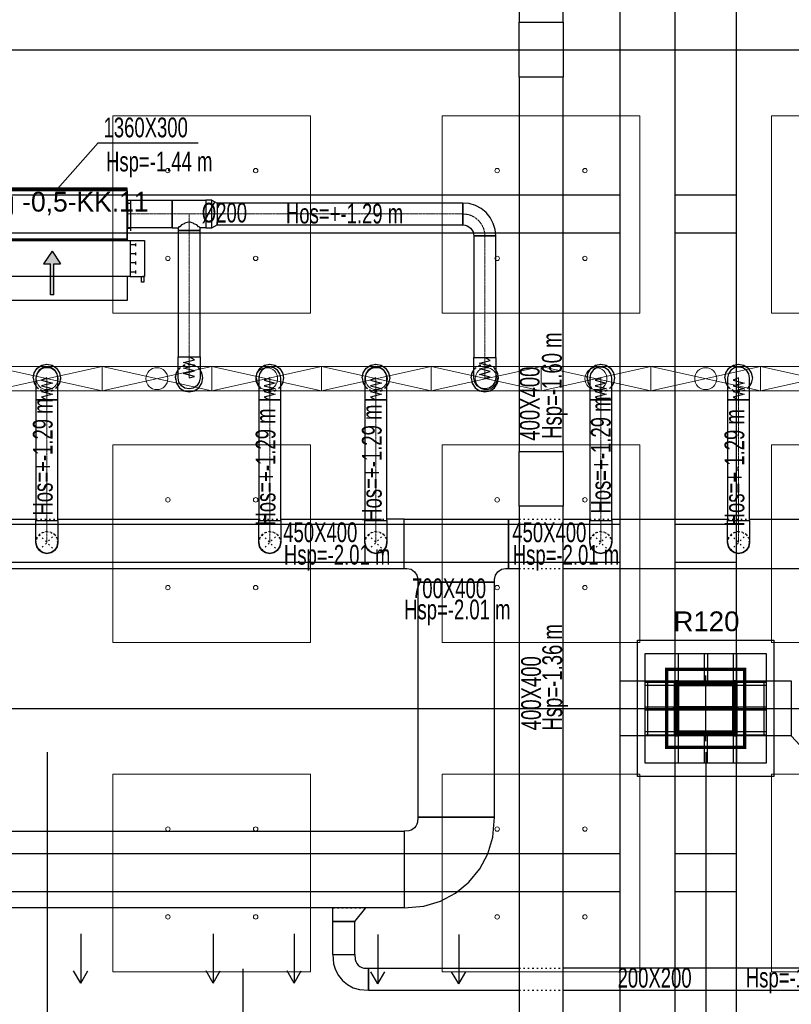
# Model space of a CAD drawing. Header units: centimetres. Extents: x -228435 to 46820, y -89367 to 152985.
# Tile 163 of 252: x -4790 to 2240, y 14303 to 23275. Entities that reach past the tile are written whole.
import ezdxf

# ---------------------------------------------------------------- set-up
doc = ezdxf.new("R2010")
doc.units = ezdxf.units.CM
doc.header["$LTSCALE"] = 50
doc.header["$PDMODE"] = 35
doc.header["$PDSIZE"] = 0.1
for name, pattern in [('CADVENT_CENTERLINE', [9.9, 7.4, -1, 0.5, -1]), ('CADVENT_HIDDEN', [0.8, 0.25, -0.55]), ('Kondygnacja  -0_5$0$HIDDEN', [9.525, 6.35, -3.175]), ('Kondygnacja  -0_5$0$HIDDEN2', [4.7625, 3.175, -1.5875]), ('Osie rzutów$0$DASHDOT2', [12.7, 6.35, -3.175, 0, -3.175])]:
    doc.linetypes.add(name, pattern=pattern)
doc.layers.get('0').update_dxf_attribs({"color": 8})
doc.layers.get('DEFPOINTS').update_dxf_attribs({"color": 8})
for name, color, linetype in [('01-103-Went PP_poziom-0_5$0$L_Nawiew', 3, 'Continuous'), ('bgde-nawiewDETAILS', 1, 'Continuous'), ('bgde-nawiewEXP', 1, 'Continuous'), ('bgde-nawiewHIDDEN', 1, 'Continuous'), ('bgde-tekst', 7, 'Continuous'), ('bgde-wywiewEXP', 5, 'Continuous'), ('bgde-wywiewSOL', 5, 'Continuous'), ('bgde_AJ_strzałki', 7, 'Continuous'), ('Kondygnacja  -0_5$0$ARCH_INFO_ODPORNOŚĆ OGNIOWA', 8, 'Continuous'), ('Kondygnacja  -0_5$0$ARCH_INFO_OPISY_PRZEGRODY', 8, 'Continuous'), ('Kondygnacja  -0_5$0$ARCH_KONSTR_POWYŻEJ RZUTU', 8, 'Kondygnacja  -0_5$0$HIDDEN'), ('Kondygnacja  -0_5$0$ARCH_KONSTR_POWYŻEJ RZUTU_IST', 8, 'Kondygnacja  -0_5$0$HIDDEN2'), ('Kondygnacja  -0_5$0$ARCH_KONSTRUKCJA_NIEWIDOCZNA', 8, 'Continuous'), ('Kondygnacja  -0_5$0$ARCH_OKŁADZINA', 8, 'Continuous'), ('Kondygnacja  -0_5$0$ARCH_SŁUPY', 8, 'Continuous'), ('Osie rzutów$0$ARCH_INFO_OSIE_IST', 8, 'Osie rzutów$0$DASHDOT2'), ('Osie rzutów$0$ARCH_INFO_OSIE_OPISY_IST', 8, 'Continuous')]:
    doc.layers.add(name, color=color, linetype=linetype)
for name, color, linetype, lineweight in [('bgde-nawiewCEN', 7, 'Continuous', 13), ('bgde_AJ_specyfikacja', 2, 'Continuous', 30), ('bgde_nawiewnik', 11, 'Continuous', 5), ('Kondygnacja  -0_5$0$ARCH_INFO_WYMIARY', 8, 'Continuous', 9), ('SU Lampy kwadratowe  -05$0$ARCH_SUFITY_PODWIESZANE', 8, 'Continuous', 9)]:
    doc.layers.add(name, color=color, linetype=linetype, lineweight=lineweight)
doc.styles.add('Kondygnacja  -0_5$0$Arial', font='ARIAL.TTF')
doc.styles.add('Kondygnacja  -0_5$0$Romans', font='Romans.shx', dxfattribs={"width": 0.7})
doc.dimstyles.new('Kondygnacja  -0_5$0$Wymiary 1-100', dxfattribs={"dimtxt": 12, "dimasz": 10, "dimexe": 5, "dimexo": 0, "dimgap": 4, "dimtad": 1, "dimrnd": 0.5, "dimzin": 12, "dimdsep": 46, "dimtxsty": 'Kondygnacja  -0_5$0$Romans', "dimblk": 'Kondygnacja  -0_5$0$_Oblique', "dimcen": 10, "dimdle": 10, "dimclrt": 55, "dimazin": 0, "dimtfac": 1, "dimtmove": 1, "dimatfit": 3, "dimfxl": 0, "dimtolj": 1, "dimtzin": 0, "dimarcsym": 0})
pattern_1 = [(45, (-1133.3117, -3177.9858), (-0.6735192, 0.6735192), [])]

# ---------------------------------------------------------------- blocks, each defined once
blk = doc.blocks.new('Osie rzutów')
at = {"layer": 'Osie rzutów$0$ARCH_INFO_OSIE_IST', "ltscale": 10}
for p, q in [((11660, 12510), (11660, 4623.26)), ((12260, 12510), (12260, 4623.26)), ((4436.04, 6800), (15156.54, 6800)), ((12260, 6170), (12260, 6230)), ((4436.04, 6200), (15156.54, 6200)), ((12290, 6200), (12230, 6200))]:
    blk.add_line(p, q, dxfattribs=at)
blk = doc.blocks.new('SU Lampy kwadratowe  -05$0$moduł sufitu')
at = {"layer": 'SU Lampy kwadratowe  -05$0$ARCH_SUFITY_PODWIESZANE'}
for points in [[(60, -60), (240, -60), (240, -240), (60, -240)], [(360, -60), (540, -60), (540, -240), (360, -240)], [(60, -360), (240, -360), (240, -540), (60, -540)], [(360, -360), (540, -360), (540, -540), (360, -540)]]:
    blk.add_lwpolyline(points, close=True, dxfattribs=at)
for centre in [(110, -110), (190, -110), (410, -110), (490, -110), (110, -190), (190, -190), (410, -190), (490, -190), (110, -410), (190, -410), (410, -410), (490, -410), (110, -490), (190, -490), (410, -490), (490, -490)]:
    blk.add_circle(centre, 2, dxfattribs=at)
blk = doc.blocks.new('SU Lampy kwadratowe  -05')
at = {"layer": 'SU Lampy kwadratowe  -05$0$ARCH_SUFITY_PODWIESZANE'}
for points in [[(11720, 6140), (11900, 6140), (11900, 5960), (11720, 5960)], [(12020, 6140), (12200, 6140), (12200, 5960), (12020, 5960)], [(12320, 6140), (12500, 6140), (12500, 5960), (12320, 5960)]]:
    blk.add_lwpolyline(points, close=True, dxfattribs=at)
for centre in [(11770, 6090), (11850, 6090), (12070, 6090), (12150, 6090), (11770, 6010), (11850, 6010), (12070, 6010), (12150, 6010)]:
    blk.add_circle(centre, 2, dxfattribs=at)
for p in [(11660, 6800), (12260, 6800)]:
    blk.add_blockref('SU Lampy kwadratowe  -05$0$moduł sufitu', p, dxfattribs=at)
blk = doc.blocks.new('Kondygnacja  -0_5$0$słup_kwadrat')
at = {"layer": 'Kondygnacja  -0_5$0$ARCH_SŁUPY', "lineweight": 40}
h = blk.add_hatch(dxfattribs=at)
h.set_pattern_fill('ANSI31', color=256, scale=0.3, style=0)
h.set_pattern_definition(pattern_1)
h.paths.add_polyline_path([(36, 34), (39, 34), (39, 84), (36, 84)])
h = blk.add_hatch(dxfattribs=at)
h.set_pattern_fill('ANSI31', color=256, scale=0.3, style=0)
h.set_pattern_definition(pattern_1)
h.paths.add_polyline_path([(89, 80), (89, 83), (39, 83), (39, 80)])
h = blk.add_hatch(dxfattribs=at)
h.set_pattern_fill('ANSI31', color=256, scale=0.3, style=0)
h.set_pattern_definition(pattern_1)
h.paths.add_polyline_path([(89, 34), (92, 34), (92, 84), (89, 84)])
h = blk.add_hatch(dxfattribs=at)
h.set_pattern_fill('ANSI31', color=256, scale=0.3, style=0)
h.set_pattern_definition(pattern_1)
h.paths.add_polyline_path([(89, 57.5), (89, 60.5), (39, 60.5), (39, 57.5)])
h = blk.add_hatch(dxfattribs=at)
h.set_pattern_fill('ANSI31', color=256, scale=0.3, style=0)
h.set_pattern_definition(pattern_1)
h.paths.add_polyline_path([(89, 35), (89, 38), (39, 38), (39, 35)])
at = {"layer": 'Kondygnacja  -0_5$0$ARCH_KONSTRUKCJA_NIEWIDOCZNA'}
blk.add_lwpolyline([(119, 109), (119, 9), (9, 9), (9, 109)], close=True, dxfattribs=at)
for points in [[(36, 109), (36, 84)], [(39, 109), (39, 84)], [(62.5, 109), (62.5, 83)], [(65.5, 109), (65.5, 83)], [(89, 109), (89, 84)], [(92, 109), (92, 84)], [(9, 83), (36, 83)], [(92, 83), (119, 83)], [(9, 80), (36, 80)], [(92, 80), (119, 80)], [(9, 60.5), (36, 60.5)], [(9, 57.5), (36, 57.5)], [(92, 60.5), (119, 60.5)], [(92, 57.5), (119, 57.5)], [(9, 38), (36, 38)], [(92, 38), (119, 38)], [(9, 35), (36, 35)], [(36, 34), (36, 9)], [(39, 34), (39, 9)], [(62.5, 35), (62.5, 9)], [(65.49, 35), (65.49, 9)], [(89, 34), (89, 9)], [(92, 35), (119, 35)], [(92, 34), (92, 9)]]:
    blk.add_lwpolyline(points, dxfattribs=at)
at = {"layer": 'Kondygnacja  -0_5$0$ARCH_OKŁADZINA'}
blk.add_lwpolyline([(2, 121), (126, 121), (126, -3), (2, -3)], close=True, dxfattribs=at)
at = {"layer": 'Kondygnacja  -0_5$0$ARCH_SŁUPY', "lineweight": 40}
for p, q in [((39, 60.5), (89, 60.5)), ((89, 57.5), (39, 57.5))]:
    blk.add_line(p, q, dxfattribs=at)
at = {"layer": 'Kondygnacja  -0_5$0$ARCH_SŁUPY', "lineweight": 50, "const_width": 3}
blk.add_lwpolyline([(28.5, 94.5), (99.5, 94.5), (99.5, 23.5), (28.5, 23.5)], close=True, dxfattribs=at)
at = {"layer": 'Kondygnacja  -0_5$0$ARCH_SŁUPY', "lineweight": 40}
for points in [[(36, 84), (39, 84), (39, 34), (36, 34)], [(89, 84), (92, 84), (92, 34), (89, 34)]]:
    blk.add_lwpolyline(points, close=True, dxfattribs=at)
for points in [[(89, 83), (39, 83)], [(39, 80), (89, 80)], [(89, 38), (39, 38)], [(39, 35), (89, 35)]]:
    blk.add_lwpolyline(points, dxfattribs=at)
blk = doc.blocks.new('Kondygnacja  -0_5$0$konstrukcja istniejąca -0.5')
at = {"layer": 'Kondygnacja  -0_5$0$ARCH_KONSTR_POWYŻEJ RZUTU_IST', "ltscale": 10}
for points in [[(12182, 6225), (12182, 7375)], [(12232, 7375), (12232, 6225)], [(12288, 6225), (12288, 7375)], [(11138, 6667.89), (12182, 6667.89)], [(12232, 6667.89), (12288, 6667.89)], [(12182, 6632.89), (11138, 6632.89)], [(12288, 6632.89), (12232, 6632.89)], [(11138, 6367.89), (12182, 6367.89)], [(12232, 6367.89), (12288, 6367.89)], [(12182, 6332.89), (11138, 6332.89)], [(12288, 6332.89), (12232, 6332.89)], [(12338, 6175), (12182, 6175), (12182, 6225), (12338, 6225), (12338, 6175)], [(12182, 5025), (12182, 6175)], [(12232, 6175), (12232, 5025)], [(12288, 5025), (12288, 6175)], [(11138, 6067.89), (12182, 6067.89)], [(12232, 6067.89), (12288, 6067.89)], [(12182, 6032.89), (11138, 6032.89)], [(12288, 6032.89), (12232, 6032.89)]]:
    blk.add_lwpolyline(points, dxfattribs=at)
at = {"layer": 'Kondygnacja  -0_5$0$ARCH_KONSTR_POWYŻEJ RZUTU_IST', "ltscale": 10, "elevation": 0}
for points in [[(12207, 6225), (12207, 6175)], [(12313, 6225), (12313, 6175)]]:
    blk.add_lwpolyline(points, dxfattribs=at)
at = {"layer": 'Kondygnacja  -0_5$0$ARCH_KONSTR_POWYŻEJ RZUTU_IST'}
blk.add_lwpolyline([(12338, 6175), (12358.68, 6152.53), (12459.84, 6152.53)], dxfattribs=at)
blk = doc.blocks.new('Kondygnacja  -0_5$0$_Oblique')
at = {"color": 0, "linetype": 'ByBlock', "lineweight": -2}
blk.add_line((-0.5, -0.5), (0.5, 0.5), dxfattribs=at)
blk = doc.blocks.new('*D212')
at = {"layer": 'DEFPOINTS', "color": 0}
for p in [(-30586.3, 81900), (-30681.1, 12489.5), (9064, 12489.5)]:
    blk.add_point(p, dxfattribs=at)
at = {"layer": 'Kondygnacja  -0_5$0$ARCH_INFO_WYMIARY', "color": 0, "lineweight": -2}
for p, q in [((-30681.1, 81910), (-30681.1, 12479.5)), ((-30673.1, 81900), (-30686.1, 81900)), ((-30673.1, 12489.5), (-30686.1, 12489.5))]:
    blk.add_line(p, q, dxfattribs=at)
at = {"layer": 'Kondygnacja  -0_5$0$ARCH_INFO_WYMIARY', "color": 0, "lineweight": -2, "xscale": 10, "yscale": 10, "zscale": 10}
for p, rotation in [((-30681.1, 81900), 90), ((-30681.1, 12489.5), 270)]:
    blk.add_blockref('Kondygnacja  -0_5$0$_Oblique', p, dxfattribs=dict(at, rotation=rotation))
at = {"layer": 'Kondygnacja  -0_5$0$ARCH_INFO_WYMIARY', "color": 55, "insert": (-30691.1, 47194.8), "char_height": 12, "attachment_point": 5, "rotation": 90, "style": 'Kondygnacja  -0_5$0$Romans'}
blk.add_mtext('\\A1;69410.5', dxfattribs=at)
blk = doc.blocks.new('*a444')
at = {"layer": 'bgde-tekst'}
blk.add_line((0, 0), (911, 0), dxfattribs=at)
blk = doc.blocks.new('A$C066D7839')
at = {"layer": 'bgde_nawiewnik'}
for p, q in [((-50, -11.15), (-50, 11.15)), ((-50, 11.15), (50, 11.15)), ((-50, -11.15), (50, 11.15)), ((50, -11.15), (-50, 11.15)), ((50, 11.15), (50, -11.15)), ((50, -11.15), (-50, -11.15))]:
    blk.add_line(p, q, dxfattribs=at)
blk.add_circle((0, 0), 10, dxfattribs=at)
blk = doc.blocks.new('A$C5B3E7367')
at = {"layer": '01-103-Went PP_poziom-0_5$0$L_Nawiew'}
h = blk.add_hatch(color=256, dxfattribs=at)
h.paths.add_polyline_path([(215, 704), (215, 674), (331.7, 674), (331.7, 612.1), (445.9, 689), (331.7, 765.9), (331.7, 704)])
h.paths.add_polyline_path([(48.3, 704), (48.3, 674), (215, 674), (215, 704)])
for p, q in [((215, 1400), (215, 1530)), ((545, 1530), (215, 1530)), ((215, 1530), (215, 1515)), ((545, 1400), (545, 1530)), ((215, 1525), (165, 1525)), ((165, 1525), (165, 1505)), ((165, 1505), (215, 1505)), ((243.8, 1452), (268.8, 1452)), ((256.2, 1452), (256.2, 1400)), ((326.2, 1452), (351.2, 1452)), ((338.8, 1452), (338.8, 1400)), ((408.8, 1452), (433.8, 1452)), ((421.2, 1452), (421.2, 1400)), ((491.2, 1452), (516.2, 1452)), ((503.8, 1452), (503.8, 1400)), ((0, 1378), (215, 1378)), ((0, 0), (0, 1378)), ((545, 1400), (215, 1400)), ((215, 1400), (215, 1378)), ((215, 1378), (215, 0)), ((545, 0), (545, 1400)), ((445.9, 689), (331.7, 765.9)), ((331.7, 704), (331.7, 765.9)), ((48.3, 704), (331.7, 704)), ((48.3, 704), (48.3, 674)), ((48.3, 674), (331.7, 674)), ((445.9, 689), (331.7, 612.1)), ((331.7, 612.1), (331.7, 674)), ((215, 0), (0, 0)), ((215, 0), (545, 0))]:
    blk.add_line(p, q, dxfattribs=at)
blk = doc.blocks.new('A$C53CA46B8')
at = {"layer": 'bgde-wywiewSOL'}
for p, q in [((200.4, 481.1), (-249.6, 481.1)), ((-249.6, 481.1), (-249.6, -878.9)), ((112.9, 511.1), (-162.1, 511.1)), ((-137.1, 481.1), (-137.1, 511.1)), ((87.9, 481.1), (87.9, 511.1)), ((200.4, 481.1), (200.4, -878.9)), ((200.4, -878.9), (-249.6, -878.9)), ((-137.1, -878.9), (-137.1, -908.9)), ((87.9, -878.9), (87.9, -908.9)), ((112.9, -908.9), (-162.1, -908.9))]:
    blk.add_line(p, q, dxfattribs=at)
at = {"layer": '01-103-Went PP_poziom-0_5$0$L_Nawiew'}
blk.add_blockref('A$C5B3E7367', (-794.6, -893.9), dxfattribs=at)
blk = doc.blocks.new('strzałki2')
at = {"layer": 'bgde_AJ_strzałki'}
for p, q in [((0, 686.6), (-64.9, 574.6, 1393)), ((0, 236.6), (0, 686.6)), ((0, 686.6), (64.9, 574.6, 1393))]:
    blk.add_line(p, q, dxfattribs=at)

msp = doc.modelspace()

# ---------------------------------------------------------------- linework, layer by layer
at = {"layer": 'bgde-nawiewCEN', "linetype": 'CADVENT_CENTERLINE', "ltscale": 0.06}
for p, q in [((-3809.902, 21504.314), (-3805.902, 21504.314)), ((-3399.521, 21504.314), (-3805.902, 21504.314)), ((-3246.521, 21504.314), (-3399.521, 21504.314)), ((-3246.521, 21354.314), (-3246.521, 21504.314)), ((-3093.521, 21504.314), (-3246.521, 21504.314)), ((-3093.521, 21504.314), (-2990.521, 21504.314)), ((-2990.521, 21504.314), (-752.292, 21504.314)), ((-3246.521, 21354.314), (-3246.521, 20202.58)), ((-552.292, 21304.314), (-552.292, 20196.599)), ((-3246.521, 20202.58), (-3246.521, 20184.579)), ((-552.292, 20196.599), (-552.292, 20179.157)), ((-3246.521, 20184.579), (-3246.521, 20135.37)), ((-3246.521, 20135.37), (-3246.521, 20108.611)), ((-3246.521, 20108.611), (-3246.521, 20085.96)), ((-552.292, 20179.157), (-552.292, 20131.476)), ((-552.292, 20131.476), (-552.292, 20105.548)), ((-552.292, 20105.548), (-552.292, 20083.601)), ((-4541.946, 20009.546), (-4541.946, 20010.02)), ((-4541.946, 20008.421), (-4541.946, 20009.546)), ((-4541.946, 20006.231), (-4541.946, 20008.421)), ((-4541.946, 20002.619), (-4541.946, 20006.231)), ((-3246.521, 20085.96), (-3246.521, 20067.075)), ((-3246.521, 20067.075), (-3246.521, 20051.613)), ((-3246.521, 20051.613), (-3246.521, 20039.232)), ((-3246.521, 20039.232), (-3246.521, 20029.59)), ((-3246.521, 20029.59), (-3246.521, 20022.344)), ((-3246.521, 20022.344), (-3246.521, 20017.152)), ((-3246.521, 20017.152), (-3246.521, 20013.671)), ((-3246.521, 20013.671), (-3246.521, 20011.56)), ((-3246.521, 20011.56), (-3246.521, 20010.476)), ((-3246.521, 20010.476), (-3246.521, 20010.02)), ((-2511.873, 20009.546), (-2511.873, 20010.02)), ((-2511.873, 20008.421), (-2511.873, 20009.546)), ((-2511.873, 20006.231), (-2511.873, 20008.421)), ((-2511.873, 20002.619), (-2511.873, 20006.231)), ((-1544.103, 20009.546), (-1544.103, 20010.02)), ((-1544.103, 20008.421), (-1544.103, 20009.546)), ((-1544.103, 20006.231), (-1544.103, 20008.421)), ((-1544.103, 20002.619), (-1544.103, 20006.231)), ((-552.292, 20083.601), (-552.292, 20065.303)), ((-552.292, 20065.303), (-552.292, 20050.321)), ((-552.292, 20050.321), (-552.292, 20038.325)), ((-552.292, 20038.325), (-552.292, 20028.982)), ((-552.292, 20028.982), (-552.292, 20021.961)), ((-552.292, 20021.961), (-552.292, 20016.93)), ((-552.292, 20016.93), (-552.292, 20013.558)), ((-552.292, 20013.558), (-552.292, 20011.513)), ((-552.292, 20011.513), (-552.292, 20010.462)), ((-552.292, 20010.462), (-552.292, 20010.02)), ((503.999, 20009.546), (503.999, 20010.02)), ((503.999, 20008.421), (503.999, 20009.546)), ((503.999, 20006.231), (503.999, 20008.421)), ((503.999, 20002.619), (503.999, 20006.231)), ((1759.997, 20009.718), (1759.997, 20010.192)), ((1759.997, 20008.592), (1759.997, 20009.718)), ((1759.997, 20006.4), (1759.997, 20008.592)), ((1759.997, 20002.785), (1759.997, 20006.4)), ((-4541.946, 19997.231), (-4541.946, 20002.619)), ((-4541.946, 19989.712), (-4541.946, 19997.231)), ((-4541.946, 19979.705), (-4541.946, 19989.712)), ((-4541.946, 19966.857), (-4541.946, 19979.705)), ((-4541.946, 19950.812), (-4541.946, 19966.857)), ((-4541.946, 19931.214), (-4541.946, 19950.812)), ((-4541.946, 19907.708), (-4541.946, 19931.214)), ((-2511.873, 19997.231), (-2511.873, 20002.619)), ((-2511.873, 19989.712), (-2511.873, 19997.231)), ((-2511.873, 19979.705), (-2511.873, 19989.712)), ((-2511.873, 19966.857), (-2511.873, 19979.705)), ((-2511.873, 19950.812), (-2511.873, 19966.857)), ((-2511.873, 19931.214), (-2511.873, 19950.812)), ((-2511.873, 19907.708), (-2511.873, 19931.214)), ((-1544.103, 19997.231), (-1544.103, 20002.619)), ((-1544.103, 19989.712), (-1544.103, 19997.231)), ((-1544.103, 19979.705), (-1544.103, 19989.712)), ((-1544.103, 19966.857), (-1544.103, 19979.705)), ((-1544.103, 19950.812), (-1544.103, 19966.857)), ((-1544.103, 19931.214), (-1544.103, 19950.812)), ((-1544.103, 19907.708), (-1544.103, 19931.214)), ((503.999, 19997.231), (503.999, 20002.619)), ((503.999, 19989.712), (503.999, 19997.231)), ((503.999, 19979.705), (503.999, 19989.712)), ((503.999, 19966.857), (503.999, 19979.705)), ((503.999, 19950.812), (503.999, 19966.857)), ((503.999, 19931.214), (503.999, 19950.812)), ((503.999, 19907.708), (503.999, 19931.214)), ((1759.997, 19997.392), (1759.997, 20002.785)), ((1759.997, 19989.867), (1759.997, 19997.392)), ((1759.997, 19979.852), (1759.997, 19989.867)), ((1759.997, 19966.992), (1759.997, 19979.852)), ((1759.997, 19950.933), (1759.997, 19966.992)), ((1759.997, 19931.318), (1759.997, 19950.933)), ((1759.997, 19907.792), (1759.997, 19931.318)), ((-4541.946, 19879.94), (-4541.946, 19907.708)), ((-4541.946, 19828.873), (-4541.946, 19879.94)), ((-4541.946, 19810.192), (-4541.946, 19828.873)), ((-2511.873, 19879.94), (-2511.873, 19907.708)), ((-2511.873, 19828.873), (-2511.873, 19879.94)), ((-2511.873, 19810.192), (-2511.873, 19828.873)), ((-1544.103, 19879.94), (-1544.103, 19907.708)), ((-1544.103, 19828.873), (-1544.103, 19879.94)), ((-1544.103, 19810.192), (-1544.103, 19828.873)), ((503.999, 19879.94), (503.999, 19907.708)), ((503.999, 19828.873), (503.999, 19879.94)), ((503.999, 19810.192), (503.999, 19828.873)), ((1759.997, 19880), (1759.997, 19907.792)), ((1759.997, 19828.889), (1759.997, 19880)), ((1759.997, 19810.192), (1759.997, 19828.889)), ((-4541.946, 18711.102), (-4541.946, 19810.192)), ((-2511.873, 18711.102), (-2511.873, 19810.192)), ((-1544.103, 18711.102), (-1544.103, 19810.192)), ((503.999, 18711.102), (503.999, 19810.192)), ((1759.997, 18711.102), (1759.997, 19810.192)), ((-4541.946, 18711.102), (-4541.946, 18511.102)), ((-2511.873, 18711.102), (-2511.873, 18511.102)), ((-1544.103, 18711.102), (-1544.103, 18511.102)), ((503.999, 18711.102), (503.999, 18511.102)), ((1759.997, 18711.102), (1759.997, 18511.102))]:
    msp.add_line(p, q, dxfattribs=at)
at = {"layer": 'bgde-nawiewCEN', "linetype": 'CADVENT_CENTERLINE', "ltscale": 0.06, "extrusion": (0, 0, -1)}
msp.add_arc((752.292, 21304.314), 200, 90, 180, dxfattribs=at)
at = {"layer": 'bgde-nawiewDETAILS', "linetype": 'CADVENT_HIDDEN'}
for p, q in [((-4612.657, 18440.392), (-4471.236, 18581.813)), ((-4612.657, 18581.813), (-4471.236, 18440.392)), ((-2582.584, 18440.392), (-2441.162, 18581.813)), ((-2582.584, 18581.813), (-2441.162, 18440.392)), ((-1614.814, 18440.392), (-1473.393, 18581.813)), ((-1614.814, 18581.813), (-1473.393, 18440.392)), ((433.288, 18440.392), (574.71, 18581.813)), ((433.288, 18581.813), (574.71, 18440.392)), ((1689.287, 18440.392), (1830.708, 18581.813)), ((1689.287, 18581.813), (1830.708, 18440.392))]:
    msp.add_line(p, q, dxfattribs=at)
at = {"layer": 'bgde-nawiewEXP', "linetype": 'Continuous'}
for points in [[(-5169.902, 21729.314), (-3809.902, 21729.314), (-3809.902, 21739.314), (-5169.902, 21739.314)], [(-5169.902, 21279.314), (-3809.902, 21279.314), (-3809.902, 21729.314), (-5169.902, 21729.314)], [(-3805.902, 21379.314), (-3805.902, 21629.314), (-3399.521, 21629.314), (-3399.521, 21379.314)], [(-3093.521, 21379.314), (-3038.678, 21379.314), (-3038.678, 21629.314), (-3093.521, 21629.314), (-3093.521, 21388.829)], [(-2990.521, 21404.314), (-752.292, 21404.314), (-752.292, 21604.314), (-2990.521, 21604.314), (-2990.521, 21411.926)], [(-752.292, 21404.314), (-732.783, 21402.392), (-714.023, 21396.702), (-696.735, 21387.461), (-681.581, 21375.025), (-669.145, 21359.871), (-659.904, 21342.582), (-654.213, 21323.823), (-652.292, 21304.314), (-652.292, 20196.599), (-452.292, 20196.599), (-452.292, 21304.314), (-652.292, 21304.314), (-652.292, 21304.314), (-452.292, 21304.314), (-458.056, 21362.841), (-475.128, 21419.119), (-502.851, 21470.985), (-540.16, 21516.446), (-585.621, 21553.755), (-637.487, 21581.478), (-693.765, 21598.55), (-752.292, 21604.314), (-752.292, 21411.926)], [(-3346.521, 20010.02), (-3346.521, 20202.58), (-3146.521, 20202.58), (-3146.521, 20010.02), (-3154.133, 19971.752), (-3175.81, 19939.309), (-3208.253, 19917.632), (-3246.521, 19910.02), (-3284.789, 19917.632), (-3317.232, 19939.309), (-3338.909, 19971.752)], [(-652.292, 20131.476), (-652.292, 20196.599), (-452.292, 20196.599), (-452.292, 20010.02), (-459.904, 19971.752), (-481.581, 19939.309), (-514.023, 19917.632), (-552.292, 19910.02), (-590.56, 19917.632), (-623.002, 19939.309), (-644.68, 19971.752), (-652.292, 20010.02), (-652.292, 20105.548)], [(-4641.946, 19810.192), (-4441.946, 19810.192), (-4441.946, 20010.02), (-4449.558, 20048.288), (-4471.236, 20080.731), (-4503.678, 20102.408), (-4541.946, 20110.02), (-4580.215, 20102.408), (-4612.657, 20080.731), (-4634.334, 20048.288), (-4641.946, 20010.02), (-4641.946, 19828.873)], [(-2611.873, 19966.857), (-2611.873, 19810.192), (-2411.873, 19810.192), (-2411.873, 20010.02), (-2419.485, 20048.288), (-2441.162, 20080.731), (-2473.605, 20102.408), (-2511.873, 20110.02), (-2550.141, 20102.408), (-2582.584, 20080.731), (-2604.261, 20048.288), (-2611.873, 20010.02), (-2611.873, 19979.705)], [(-1644.103, 20002.619), (-1644.103, 19810.192), (-1444.103, 19810.192), (-1444.103, 20010.02), (-1451.715, 20048.288), (-1473.393, 20080.731), (-1505.835, 20102.408), (-1544.103, 20110.02), (-1582.372, 20102.408), (-1614.814, 20080.731), (-1636.491, 20048.288), (-1644.103, 20010.02), (-1644.103, 20006.231)], [(403.999, 19989.712), (403.999, 19810.192), (603.999, 19810.192), (603.999, 20010.02), (596.387, 20048.288), (574.71, 20080.731), (542.267, 20102.408), (503.999, 20110.02), (465.731, 20102.408), (433.288, 20080.731), (411.611, 20048.288), (403.999, 20010.02), (403.999, 19997.231)], [(1659.997, 19810.192), (1859.997, 19810.192), (1859.997, 20010.192), (1852.385, 20048.461), (1830.708, 20080.903), (1798.266, 20102.58), (1759.997, 20110.192), (1721.729, 20102.58), (1689.287, 20080.903), (1667.609, 20048.461), (1659.997, 20010.192), (1659.997, 19828.889)], [(-4641.946, 18711.102), (-4441.946, 18711.102), (-4441.946, 19810.192), (-4641.946, 19810.192)], [(-2611.873, 18711.102), (-2411.873, 18711.102), (-2411.873, 19810.192), (-2611.873, 19810.192)], [(-1644.103, 18711.102), (-1444.103, 18711.102), (-1444.103, 19810.192), (-1644.103, 19810.192)], [(403.999, 18711.102), (603.999, 18711.102), (603.999, 19810.192), (403.999, 19810.192)], [(1659.997, 18711.102), (1859.997, 18711.102), (1859.997, 19810.192), (1659.997, 19810.192)], [(-2611.873, 18511.102), (-2611.873, 18711.102), (-2411.873, 18711.102), (-2411.873, 18511.102), (-2419.485, 18472.834), (-2441.162, 18440.392), (-2473.605, 18418.714), (-2511.873, 18411.102), (-2550.141, 18418.714), (-2582.584, 18440.392), (-2604.261, 18472.834)], [(-1644.103, 18511.102), (-1644.103, 18711.102), (-1444.103, 18711.102), (-1444.103, 18511.102), (-1451.715, 18472.834), (-1473.393, 18440.392), (-1505.835, 18418.714), (-1544.103, 18411.102), (-1582.372, 18418.714), (-1614.814, 18440.392), (-1636.491, 18472.834)], [(403.999, 18511.102), (403.999, 18711.102), (603.999, 18711.102), (603.999, 18511.102), (596.387, 18472.834), (574.71, 18440.392), (542.267, 18418.714), (503.999, 18411.102), (465.731, 18418.714), (433.288, 18440.392), (411.611, 18472.834)], [(1659.997, 18511.102), (1659.997, 18711.102), (1859.997, 18711.102), (1859.997, 18511.102), (1852.385, 18472.834), (1830.708, 18440.392), (1798.266, 18418.714), (1759.997, 18411.102), (1721.729, 18418.714), (1689.287, 18440.392), (1667.609, 18472.834)], [(-4641.946, 18511.102), (-4634.334, 18472.834), (-4612.657, 18440.392), (-4580.215, 18418.714), (-4541.946, 18411.102), (-4503.678, 18418.714), (-4471.236, 18440.392), (-4449.558, 18472.834), (-4441.946, 18511.102), (-4449.558, 18472.834), (-4471.236, 18440.392), (-4503.678, 18418.714), (-4541.946, 18411.102), (-4580.215, 18418.714), (-4612.657, 18440.392), (-4634.334, 18472.834)], [(-2582.584, 18440.392), (-2550.141, 18418.714), (-2511.873, 18411.102), (-2473.605, 18418.714), (-2441.162, 18440.392), (-2419.485, 18472.834), (-2411.873, 18511.102), (-2419.485, 18472.834), (-2441.162, 18440.392), (-2473.605, 18418.714), (-2511.873, 18411.102), (-2550.141, 18418.714)], [(-1644.103, 18511.102), (-1636.491, 18472.834), (-1614.814, 18440.392), (-1582.372, 18418.714), (-1544.103, 18411.102), (-1505.835, 18418.714), (-1473.393, 18440.392), (-1451.715, 18472.834), (-1444.103, 18511.102), (-1451.715, 18472.834), (-1473.393, 18440.392), (-1505.835, 18418.714), (-1544.103, 18411.102), (-1582.372, 18418.714), (-1614.814, 18440.392), (-1636.491, 18472.834)], [(403.999, 18511.102), (411.611, 18472.834), (433.288, 18440.392), (465.731, 18418.714), (503.999, 18411.102), (542.267, 18418.714), (574.71, 18440.392), (596.387, 18472.834), (603.999, 18511.102), (596.387, 18472.834), (574.71, 18440.392), (542.267, 18418.714), (503.999, 18411.102), (465.731, 18418.714), (433.288, 18440.392), (411.611, 18472.834)], [(1659.997, 18511.102), (1667.609, 18472.834), (1689.287, 18440.392), (1721.729, 18418.714), (1759.997, 18411.102), (1798.266, 18418.714), (1830.708, 18440.392), (1852.385, 18472.834), (1859.997, 18511.102), (1852.385, 18472.834), (1830.708, 18440.392), (1798.266, 18418.714), (1759.997, 18411.102), (1721.729, 18418.714), (1689.287, 18440.392), (1667.609, 18472.834)], [(-1162.823, 16007.094), (-462.823, 16007.094), (-462.823, 18149.463), (-1162.823, 18149.463)], [(-12563.407, 15182.099), (-12563.407, 15882.094), (-1287.823, 15882.094), (-1287.823, 15182.094), (-1106.75, 15197.466), (-956.675, 15242.991), (-818.365, 15316.919), (-697.135, 15416.41), (-597.644, 15537.64), (-523.715, 15675.95), (-478.191, 15826.026), (-462.819, 16007.091), (-1162.819, 16007.098), (-1164.74, 15962.589), (-1170.431, 15943.829), (-1179.673, 15926.539), (-1192.109, 15911.385), (-1207.264, 15898.948), (-1224.553, 15889.707), (-1243.313, 15884.016), (-1287.823, 15882.094), (-1287.823, 15182.094), (-12563.407, 15182.094)]]:
    msp.add_lwpolyline(points, close=True, dxfattribs=at)
for points in [[(-3809.902, 21379.314), (-3805.902, 21379.314), (-3805.902, 21629.314), (-3809.902, 21629.314)], [(-3399.521, 21379.314), (-3399.521, 21629.314), (-3093.521, 21629.314), (-3093.521, 21379.314), (-3146.521, 21379.314)], [(-3038.678, 21379.314), (-3038.678, 21629.314), (-2990.521, 21604.314), (-2990.521, 21411.926)], [(-3399.521, 21379.314), (-3346.521, 21379.314), (-3346.521, 20202.58), (-3146.521, 20202.58), (-3146.521, 21354.314), (-3346.521, 21354.314), (-3346.521, 21354.314), (-3146.521, 21354.314), (-3146.521, 21379.314), (-3154.133, 21386.926), (-3160.526, 21388.829), (-3175.81, 21404.114), (-3202.267, 21415.926), (-3208.253, 21421.911), (-3246.521, 21433.304), (-3284.789, 21421.911), (-3290.775, 21415.926), (-3317.232, 21404.114), (-3332.516, 21388.829), (-3338.909, 21386.926), (-3346.521, 21379.314)], [(-3038.678, 21379.314), (-2990.521, 21404.314), (-2990.521, 21411.926)], [(-2990.521, 21411.926), (-2990.521, 21433.603)], [(-2990.521, 21411.926), (-2990.521, 21404.314)], [(-4666.946, 20010.02), (-4657.431, 20057.855), (-4630.335, 20098.408), (-4589.782, 20125.505), (-4541.946, 20135.02), (-4494.111, 20125.505), (-4453.558, 20098.408), (-4426.461, 20057.855), (-4416.946, 20010.02), (-4426.461, 19962.184), (-4441.946, 19939.01)], [(-2636.873, 20010.02), (-2627.358, 20057.855), (-2600.261, 20098.408), (-2559.708, 20125.505), (-2511.873, 20135.02), (-2464.038, 20125.505), (-2423.485, 20098.408), (-2396.388, 20057.855), (-2386.873, 20010.02), (-2396.388, 19962.184), (-2411.873, 19939.01)], [(-1669.103, 20010.02), (-1659.588, 20057.855), (-1632.492, 20098.408), (-1591.939, 20125.505), (-1544.103, 20135.02), (-1496.268, 20125.505), (-1455.715, 20098.408), (-1428.618, 20057.855), (-1419.103, 20010.02), (-1428.618, 19962.184), (-1444.103, 19939.01)], [(378.999, 20010.02), (388.514, 20057.855), (415.61, 20098.408), (456.163, 20125.505), (503.999, 20135.02), (551.834, 20125.505), (592.387, 20098.408), (619.484, 20057.855), (628.999, 20010.02), (619.484, 19962.184), (603.999, 19939.01)], [(1634.997, 20010.192), (1644.512, 20058.028), (1671.609, 20098.581), (1712.162, 20125.677), (1759.997, 20135.192), (1807.833, 20125.677), (1848.386, 20098.581), (1875.482, 20058.028), (1884.997, 20010.192), (1875.482, 19962.357), (1859.997, 19939.182)], [(-4666.946, 20010.02), (-4657.431, 19962.184), (-4641.946, 19939.01)], [(-3371.521, 20010.02), (-3362.006, 19962.184), (-3334.909, 19921.632), (-3294.356, 19894.535), (-3246.521, 19885.02), (-3198.686, 19894.535), (-3158.133, 19921.632), (-3131.036, 19962.184), (-3121.521, 20010.02), (-3131.036, 20057.855), (-3146.521, 20081.03)], [(-3371.521, 20010.02), (-3362.006, 20057.855), (-3346.521, 20081.03)], [(-2636.873, 20010.02), (-2627.358, 19962.184), (-2611.873, 19939.01)], [(-1669.103, 20010.02), (-1659.588, 19962.184), (-1644.103, 19939.01)], [(-677.292, 20010.02), (-667.777, 19962.184), (-640.68, 19921.632), (-600.127, 19894.535), (-552.292, 19885.02), (-504.456, 19894.535), (-463.903, 19921.632), (-436.807, 19962.184), (-427.292, 20010.02), (-436.807, 20057.855), (-452.292, 20081.03)], [(-677.292, 20010.02), (-667.777, 20057.855), (-652.292, 20081.03)], [(378.999, 20010.02), (388.514, 19962.184), (403.999, 19939.01)], [(1634.997, 20010.192), (1644.512, 19962.357), (1659.997, 19939.182)], [(-11331.67, 18399.463), (-11170.39, 18399.463), (-10770.39, 18274.463), (-1287.823, 18274.463), (-1287.823, 18724.463), (-1444.103, 18724.463)], [(-6509.789, 18724.463), (-4641.946, 18724.463)], [(-4641.946, 18511.102), (-4641.946, 18711.102), (-4441.946, 18711.102), (-4441.946, 18511.102), (-4449.558, 18472.834)], [(-4441.946, 18724.463), (-2611.873, 18724.463)], [(-2411.873, 18724.463), (-1644.103, 18724.463)], [(-1287.823, 18274.463), (-1287.823, 18724.463), (-337.823, 18724.463), (-337.823, 18274.463), (-337.823, 18724.463), (-239.529, 18724.463)], [(160.471, 18274.463), (10631.431, 18274.463), (10631.431, 18724.463), (10554.035, 18724.463)], [(160.471, 18724.463), (403.999, 18724.463)], [(603.999, 18724.463), (1659.997, 18724.463)], [(1859.997, 18724.463), (2316.739, 18724.463)], [(-4641.946, 18511.102), (-4634.334, 18472.834), (-4612.657, 18440.392), (-4580.215, 18418.714), (-4541.946, 18411.102)], [(-4541.946, 18411.102), (-4503.678, 18418.714), (-4471.236, 18440.392), (-4449.558, 18472.834), (-4441.946, 18511.102)], [(-2611.873, 18511.102), (-2604.261, 18472.834), (-2582.584, 18440.392)], [(-2611.873, 18511.102), (-2604.261, 18472.834), (-2582.584, 18440.392)], [(-4541.946, 18411.102), (-4580.215, 18418.714)], [(-2582.584, 18440.392), (-2604.261, 18472.834)], [(-2582.584, 18440.392), (-2604.261, 18472.834)], [(-1287.823, 18274.463), (-1262.823, 18274.463), (-1224.555, 18266.851), (-1192.113, 18245.173), (-1170.435, 18212.731), (-1162.823, 18174.463), (-1162.823, 18149.463), (-462.823, 18149.463), (-462.823, 18174.463), (-455.211, 18212.731), (-433.534, 18245.173), (-401.092, 18266.851), (-362.823, 18274.463), (-239.529, 18274.463)], [(-1935.83, 14757.094), (-1735.83, 14757.094), (-1735.83, 15057.094), (-1935.83, 15057.094), (-1935.83, 15182.094)], [(-1935.83, 14757.094), (-1935.83, 15057.094), (-1735.83, 15057.094), (-1635.83, 15182.094)], [(-1935.832, 14757.093), (-1735.832, 14757.095), (-1733.91, 14712.587), (-1728.22, 14693.827), (-1718.979, 14676.538), (-1706.542, 14661.384), (-1691.388, 14648.948), (-1674.099, 14639.706), (-1655.339, 14634.016), (-1610.83, 14632.094), (-1610.83, 14432.094), (-1610.83, 14632.094), (-239.529, 14632.094)], [(-1935.832, 14757.093), (-1930.068, 14673.569), (-1912.996, 14617.29), (-1885.273, 14565.424), (-1847.963, 14519.963), (-1802.502, 14482.654), (-1750.636, 14454.931), (-1694.357, 14437.859), (-1610.83, 14432.094), (-239.529, 14432.094)], [(160.471, 14432.094), (5430.556, 14432.094), (5475.065, 14430.173), (5493.825, 14424.482), (5511.114, 14415.241), (5526.268, 14402.804), (5538.705, 14387.65), (5547.946, 14370.361), (5553.636, 14351.602), (5555.558, 14307.093), (5755.558, 14307.095), (5749.794, 14390.62), (5732.722, 14446.898), (5704.999, 14498.764), (5667.689, 14544.226), (5622.228, 14581.535), (5570.362, 14609.258), (5514.083, 14626.33), (5430.556, 14632.094), (5430.556, 14432.094), (5430.556, 14632.094), (160.471, 14632.094)]]:
    msp.add_lwpolyline(points, dxfattribs=at)
at = {"layer": 'bgde-nawiewEXP'}
for points in [[(-3246.521, 20010.02), (-3196.521, 20024.441), (-3296.521, 20049.591), (-3196.521, 20074.598), (-3296.521, 20100.058), (-3196.521, 20125.388), (-3296.521, 20150.941), (-3196.521, 20176.942), (-3246.521, 20202.58)], [(-552.292, 20010.02), (-502.292, 20017.88), (-602.292, 20043.033), (-502.292, 20068.264), (-602.292, 20093.906), (-502.292, 20119.134), (-602.292, 20144.978), (-502.292, 20170.136), (-552.292, 20196.599)], [(-4541.946, 20010.02), (-4591.946, 19988.741), (-4491.946, 19963.401), (-4591.946, 19938.202), (-4491.946, 19912.939), (-4591.946, 19887.426), (-4491.946, 19862.089), (-4591.946, 19836.652), (-4541.946, 19810.192)], [(-2511.873, 20010.02), (-2561.873, 19988.741), (-2461.873, 19963.401), (-2561.873, 19938.202), (-2461.873, 19912.939), (-2561.873, 19887.426), (-2461.873, 19862.089), (-2561.873, 19836.652), (-2511.873, 19810.192)], [(-1544.103, 20010.02), (-1594.103, 19988.741), (-1494.103, 19963.401), (-1594.103, 19938.202), (-1494.103, 19912.939), (-1594.103, 19887.426), (-1494.103, 19862.089), (-1594.103, 19836.652), (-1544.103, 19810.192)], [(503.999, 20010.02), (453.999, 19988.741), (553.999, 19963.401), (453.999, 19938.202), (553.999, 19912.939), (453.999, 19887.426), (553.999, 19862.089), (453.999, 19836.652), (503.999, 19810.192)], [(1759.997, 20010.192), (1709.997, 19988.895), (1809.997, 19963.533), (1709.997, 19938.313), (1809.997, 19913.028), (1709.997, 19887.493), (1809.997, 19862.133), (1709.997, 19836.675), (1759.997, 19810.192)]]:
    msp.add_lwpolyline(points, dxfattribs=at)
at = {"layer": 'bgde-nawiewHIDDEN', "linetype": 'CADVENT_HIDDEN'}
for points in [[(-3809.902, 21379.314), (-3809.902, 21629.314)], [(-4666.946, 20010.02), (-4657.431, 20057.855), (-4630.335, 20098.408), (-4589.782, 20125.505), (-4541.946, 20135.02), (-4494.111, 20125.505), (-4453.558, 20098.408), (-4426.461, 20057.855), (-4416.946, 20010.02), (-4426.461, 19962.184), (-4453.558, 19921.632), (-4494.111, 19894.535), (-4541.946, 19885.02), (-4589.782, 19894.535), (-4630.335, 19921.632), (-4589.782, 19894.535), (-4541.946, 19885.02), (-4494.111, 19894.535), (-4453.558, 19921.632), (-4441.946, 19939.01)], [(-3371.521, 20010.02), (-3362.006, 19962.184), (-3334.909, 19921.632), (-3294.356, 19894.535), (-3246.521, 19885.02), (-3198.686, 19894.535), (-3158.133, 19921.632), (-3131.036, 19962.184), (-3121.521, 20010.02), (-3131.036, 20057.855), (-3158.133, 20098.408), (-3198.686, 20125.505), (-3246.521, 20135.02), (-3294.356, 20125.505), (-3334.909, 20098.408), (-3346.521, 20081.03)], [(-3371.521, 20010.02), (-3362.006, 20057.855), (-3334.909, 20098.408), (-3294.356, 20125.505), (-3246.521, 20135.02), (-3198.686, 20125.505), (-3158.133, 20098.408), (-3146.521, 20081.03)], [(-2636.873, 20010.02), (-2627.358, 20057.855), (-2600.261, 20098.408), (-2559.708, 20125.505), (-2511.873, 20135.02), (-2464.038, 20125.505), (-2423.485, 20098.408), (-2396.388, 20057.855), (-2386.873, 20010.02), (-2396.388, 19962.184), (-2423.485, 19921.632), (-2464.038, 19894.535), (-2511.873, 19885.02), (-2559.708, 19894.535), (-2600.261, 19921.632), (-2559.708, 19894.535), (-2511.873, 19885.02), (-2464.038, 19894.535), (-2423.485, 19921.632), (-2411.873, 19939.01)], [(-1669.103, 20010.02), (-1659.588, 20057.855), (-1632.492, 20098.408), (-1591.939, 20125.505), (-1544.103, 20135.02), (-1496.268, 20125.505), (-1455.715, 20098.408), (-1428.618, 20057.855), (-1419.103, 20010.02), (-1428.618, 19962.184), (-1455.715, 19921.632), (-1496.268, 19894.535), (-1544.103, 19885.02), (-1591.939, 19894.535), (-1632.492, 19921.632), (-1591.939, 19894.535), (-1544.103, 19885.02), (-1496.268, 19894.535), (-1455.715, 19921.632), (-1444.103, 19939.01)], [(-677.292, 20010.02), (-667.777, 19962.184), (-640.68, 19921.632), (-600.127, 19894.535), (-552.292, 19885.02), (-504.456, 19894.535), (-463.903, 19921.632), (-436.807, 19962.184), (-427.292, 20010.02), (-436.807, 20057.855), (-463.903, 20098.408), (-504.456, 20125.505), (-552.292, 20135.02), (-600.127, 20125.505), (-640.68, 20098.408), (-652.292, 20081.03)], [(-677.292, 20010.02), (-667.777, 20057.855), (-640.68, 20098.408), (-600.127, 20125.505), (-552.292, 20135.02), (-504.456, 20125.505), (-463.903, 20098.408), (-452.292, 20081.03)], [(378.999, 20010.02), (388.514, 20057.855), (415.61, 20098.408), (456.163, 20125.505), (503.999, 20135.02), (551.834, 20125.505), (592.387, 20098.408), (619.484, 20057.855), (628.999, 20010.02), (619.484, 19962.184), (592.387, 19921.632), (551.834, 19894.535), (503.999, 19885.02), (456.163, 19894.535), (415.61, 19921.632), (456.163, 19894.535), (503.999, 19885.02), (551.834, 19894.535), (592.387, 19921.632), (603.999, 19939.01)], [(1634.997, 20010.192), (1644.512, 20058.028), (1671.609, 20098.581), (1712.162, 20125.677), (1759.997, 20135.192), (1807.833, 20125.677), (1848.386, 20098.581), (1875.482, 20058.028), (1884.997, 20010.192), (1875.482, 19962.357), (1848.386, 19921.804), (1807.833, 19894.708), (1759.997, 19885.192), (1712.162, 19894.708), (1671.609, 19921.804), (1712.162, 19894.708), (1759.997, 19885.192), (1807.833, 19894.708), (1848.386, 19921.804), (1859.997, 19939.182)], [(-4666.946, 20010.02), (-4657.431, 19962.184), (-4630.335, 19921.632), (-4641.946, 19939.01)], [(-2636.873, 20010.02), (-2627.358, 19962.184), (-2600.261, 19921.632), (-2611.873, 19939.01)], [(-1669.103, 20010.02), (-1659.588, 19962.184), (-1632.492, 19921.632), (-1644.103, 19939.01)], [(378.999, 20010.02), (388.514, 19962.184), (415.61, 19921.632), (403.999, 19939.01)], [(1634.997, 20010.192), (1644.512, 19962.357), (1671.609, 19921.804), (1659.997, 19939.182)], [(-4641.946, 18724.463), (-4441.946, 18724.463)], [(-2611.873, 18724.463), (-2411.873, 18724.463)], [(-1644.103, 18724.463), (-1444.103, 18724.463)], [(-239.529, 18724.463), (160.471, 18724.463)], [(403.999, 18724.463), (603.999, 18724.463)], [(1659.997, 18724.463), (1859.997, 18724.463)], [(-239.529, 18274.463), (160.471, 18274.463)], [(-1935.83, 15182.094), (-1635.83, 15182.094)], [(-239.529, 14632.094), (160.471, 14632.094)], [(-239.529, 14432.094), (160.471, 14432.094)]]:
    msp.add_lwpolyline(points, dxfattribs=at)
for points in [[(-4641.946, 18511.102), (-4634.334, 18549.371), (-4612.657, 18581.813), (-4580.215, 18603.49), (-4541.946, 18611.102), (-4503.678, 18603.49), (-4471.236, 18581.813), (-4449.558, 18549.371), (-4441.946, 18511.102), (-4449.558, 18549.371), (-4471.236, 18581.813), (-4503.678, 18603.49), (-4541.946, 18611.102), (-4580.215, 18603.49), (-4612.657, 18581.813), (-4634.334, 18549.371)], [(-2611.873, 18511.102), (-2604.261, 18549.371), (-2582.584, 18581.813), (-2550.141, 18603.49), (-2511.873, 18611.102), (-2473.605, 18603.49), (-2441.162, 18581.813), (-2419.485, 18549.371), (-2411.873, 18511.102), (-2419.485, 18549.371), (-2441.162, 18581.813), (-2473.605, 18603.49), (-2511.873, 18611.102), (-2550.141, 18603.49), (-2582.584, 18581.813), (-2604.261, 18549.371)], [(-1644.103, 18511.102), (-1636.491, 18549.371), (-1614.814, 18581.813), (-1582.372, 18603.49), (-1544.103, 18611.102), (-1505.835, 18603.49), (-1473.393, 18581.813), (-1451.715, 18549.371), (-1444.103, 18511.102), (-1451.715, 18549.371), (-1473.393, 18581.813), (-1505.835, 18603.49), (-1544.103, 18611.102), (-1582.372, 18603.49), (-1614.814, 18581.813), (-1636.491, 18549.371)], [(403.999, 18511.102), (411.611, 18549.371), (433.288, 18581.813), (465.731, 18603.49), (503.999, 18611.102), (542.267, 18603.49), (574.71, 18581.813), (596.387, 18549.371), (603.999, 18511.102), (596.387, 18549.371), (574.71, 18581.813), (542.267, 18603.49), (503.999, 18611.102), (465.731, 18603.49), (433.288, 18581.813), (411.611, 18549.371)], [(1659.997, 18511.102), (1667.609, 18549.371), (1689.287, 18581.813), (1721.729, 18603.49), (1759.997, 18611.102), (1798.266, 18603.49), (1830.708, 18581.813), (1852.385, 18549.371), (1859.997, 18511.102), (1852.385, 18549.371), (1830.708, 18581.813), (1798.266, 18603.49), (1759.997, 18611.102), (1721.729, 18603.49), (1689.287, 18581.813), (1667.609, 18549.371)]]:
    msp.add_lwpolyline(points, close=True, dxfattribs=at)
at = {"layer": 'bgde-tekst'}
msp.add_lwpolyline([(-4076.129, 22152.886), (-4446.674, 21734.115), (-4446.674, 21734.115)], dxfattribs=at)
at = {"layer": 'bgde-tekst', "elevation": 1920}
msp.add_lwpolyline([(-4076.129, 22152.886), (-4446.674, 21734.115), (-4446.674, 21734.115)], dxfattribs=at)
at = {"layer": 'bgde-wywiewEXP', "linetype": 'Continuous'}
for points in [[(-239.529, 18841.586), (-239.529, 19341.586), (160.471, 19341.586), (160.471, 22750.967), (-239.529, 22750.967), (-239.529, 23250.967), (160.471, 23250.967), (160.471, 24000), (-239.529, 24000), (-239.529, 23250.967), (160.471, 23250.967), (160.471, 22750.967), (-239.529, 22750.967), (-239.529, 19341.586), (160.471, 19341.586), (160.471, 18841.586)], [(-239.529, 8947.75), (160.471, 8947.75), (160.471, 18841.586), (-239.529, 18841.586)]]:
    msp.add_lwpolyline(points, close=True, dxfattribs=at)
at = {"layer": 'Kondygnacja  -0_5$0$ARCH_INFO_OPISY_PRZEGRODY'}
msp.add_lwpolyline([(-2755.878, 14626.895), (-2755.878, 13735.179)], dxfattribs=at)

# ---------------------------------------------------------------- block references
at = {"layer": '01-103-Went PP_poziom-0_5$0$L_Nawiew', "xscale": -1, "rotation": 270}
msp.add_blockref('A$C53CA46B8', (-4290.493, 21513.761, 210.499), dxfattribs=at)
at = {"layer": '01-103-Went PP_poziom-0_5$0$L_Nawiew', "xscale": 10, "yscale": 10, "zscale": 10}
for p in [(-4540, 20003.971, 1920), (-3540, 20003.971, 1920), (-2540, 20003.971, 1920), (-1540, 20003.971, 1920), (-540, 20003.971, 1920), (460, 20003.971, 1920), (1460, 20003.971, 1920), (2460, 20003.971, 1920)]:
    msp.add_blockref('A$C066D7839', p, dxfattribs=at)
at = {"layer": 'bgde-tekst'}
for p in [(-4076.129, 22152.886), (-4076.129, 22152.886, 1920)]:
    msp.add_blockref('*a444', p, dxfattribs=at)
at = {"layer": 'bgde_AJ_strzałki', "rotation": 180}
for p in [(-4234.093, 15182.046, 2262.959), (-3027.174, 15181.96, 2262.959), (-2289.644, 15181.96, 2262.959), (-1527.176, 15175.404, 2262.959), (-789.646, 15175.404, 2262.959)]:
    msp.add_blockref('strzałki2', p, dxfattribs=at)
at = {"layer": 'Kondygnacja  -0_5$0$ARCH_KONSTR_POWYŻEJ RZUTU', "xscale": 10, "yscale": 10, "zscale": 10}
msp.add_blockref('Kondygnacja  -0_5$0$konstrukcja istniejąca -0.5', (-121140, -45000), dxfattribs=at)
at = {"layer": 'Kondygnacja  -0_5$0$ARCH_SŁUPY', "xscale": 10, "yscale": 10, "zscale": 10}
msp.add_blockref('Kondygnacja  -0_5$0$słup_kwadrat', (820, 16410), dxfattribs=at)
at = {"layer": 'Osie rzutów$0$ARCH_INFO_OSIE_OPISY_IST', "xscale": 10, "yscale": 10, "zscale": 10}
msp.add_blockref('Osie rzutów', (-121140, -45000), dxfattribs=at)
at = {"layer": 'SU Lampy kwadratowe  -05$0$ARCH_SUFITY_PODWIESZANE', "xscale": 10, "yscale": 10, "zscale": 10}
msp.add_blockref('SU Lampy kwadratowe  -05', (-121140, -45000), dxfattribs=at)

# ---------------------------------------------------------------- texts
at = {"layer": 'bgde-tekst', "width": 0.7}
for s, p in [('1360X300', (-4026.129, 22202.886)), ('1360X300', (-4026.129, 22202.886, 1920)), ('Hsp=-1.44 m ', (-4003.326, 21892.266)), ('Hsp=-1.44 m ', (-4003.326, 21892.266, 1920)), ('%%c200', (-3131.096, 21426.779, 1920)), ('Hos=+-1.29 m ', (-2364.022, 21418.107, 1920)), ('450X400', (-2388.682, 18514.539)), ('450X400', (-2388.682, 18514.539, 1920)), ('450X400', (-301.995, 18513.929)), ('450X400', (-301.995, 18513.929, 1920)), ('Hsp=-2.01 m ', (-2382.305, 18309.573)), ('Hsp=-2.01 m ', (-2382.305, 18309.573, 1920)), ('Hsp=-2.01 m ', (-297.555, 18308.704)), ('Hsp=-2.01 m ', (-297.555, 18308.704, 1920)), ('700X400', (-1215.599, 18003.967, 1920)), ('Hsp=-2.01 m ', (-1287.659, 17811.05, 1920)), ('200X200', (657.17, 14455.476)), ('200X200', (657.17, 14455.476, 1920)), ('Hsp=-1.91 m ', (1825.985, 14457.884)), ('Hsp=-1.91 m ', (1825.985, 14457.884, 1920))]:
    msp.add_text(s, height=180, dxfattribs=at).set_placement(p)
for s, p in [('Hsp=-1.60 m ', (148.452, 19455.645)), ('Hsp=-1.60 m ', (148.452, 19455.645, 1920)), ('400X400', (-53.579, 19439.151)), ('400X400', (-53.579, 19439.151, 1920)), ('Hos=+-1.29 m ', (-4490.178, 18756.335, -172.959)), ('Hos=+-1.29 m ', (594.525, 18774.251, -172.959)), ('Hos=+-1.29 m ', (-2460.105, 18664.97, -172.959)), ('Hos=+-1.29 m ', (-1492.335, 18700.07, -172.959)), ('Hos=+-1.29 m ', (1811.765, 18658.267, -172.959)), ('Hsp=-1.36 m ', (151.686, 16797.676)), ('400X400', (-41.066, 16800.381)), ('400X400', (-41.066, 16800.381, 1920))]:
    msp.add_text(s, height=180, rotation=90, dxfattribs=at).set_placement(p)
at = {"layer": 'bgde_AJ_specyfikacja', "insert": (-5275.558, 21706.273, 630), "char_height": 180, "width": 1750.96649, "attachment_point": 1}
msp.add_mtext('ciąg -0,5-KK.11', dxfattribs=at)
at = {"layer": 'Kondygnacja  -0_5$0$ARCH_INFO_ODPORNOŚĆ OGNIOWA', "insert": (1467.095, 17941.838), "char_height": 180, "width": 533.32525, "attachment_point": 5, "style": 'Kondygnacja  -0_5$0$Arial'}
msp.add_mtext('\\PR120', dxfattribs=at)

# ---------------------------------------------------------------- dimensions: what is measured, and where the dimension line sits
at = {"layer": 'Kondygnacja  -0_5$0$ARCH_INFO_WYMIARY'}
dim = msp.add_linear_dim(base=(-30681.114, 12489.5), p1=(-30586.301, 81900), p2=(9064, 12489.5), angle=90, dimstyle='Kondygnacja  -0_5$0$Wymiary 1-100', dxfattribs=at)
dim.commit()
dim.dimension.update_dxf_attribs({"geometry": '*D212', "text_midpoint": (-30691.114, 47194.75)})

doc.saveas('drawing.dxf')
